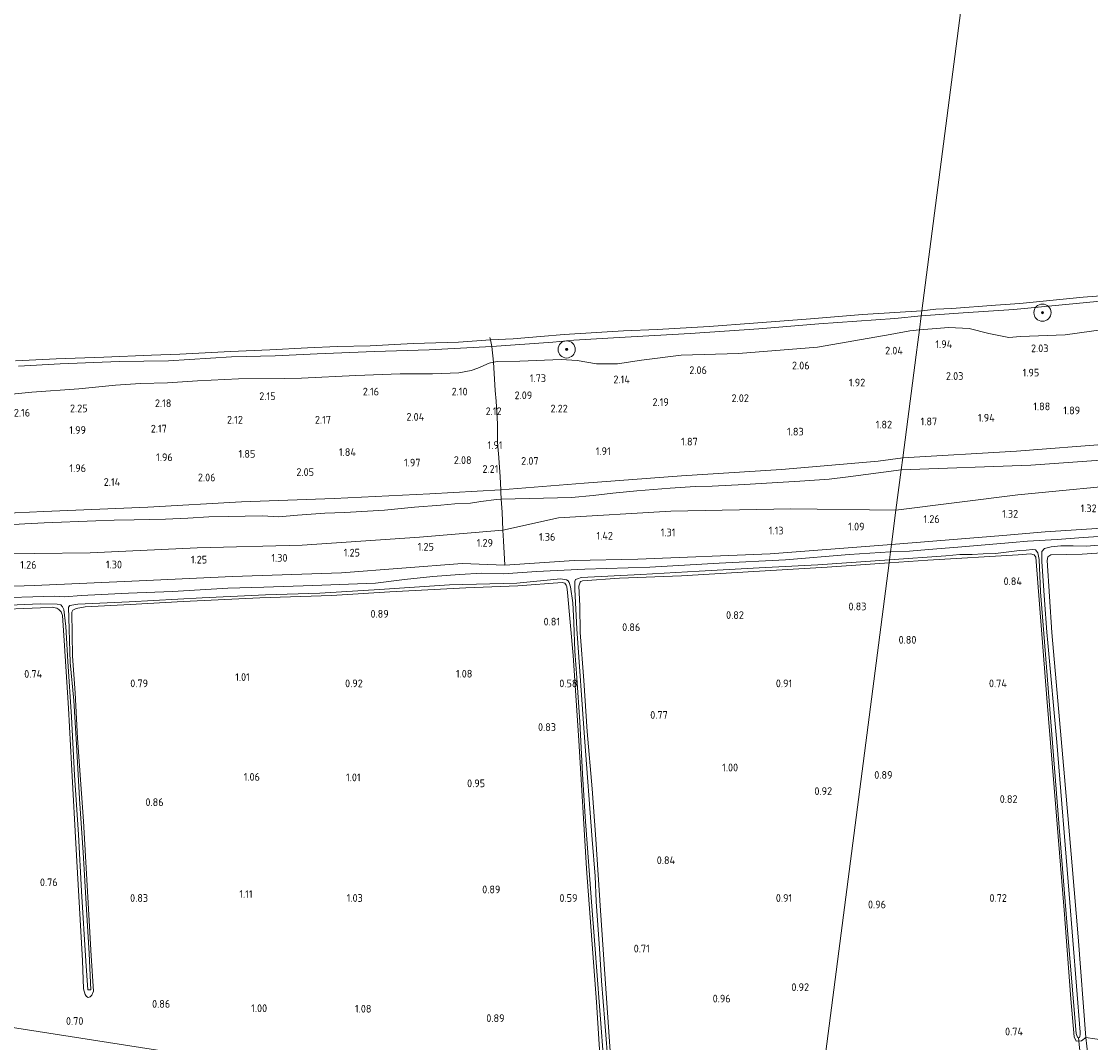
# Model space of a CAD drawing. Extents: x 126429 to 133038, y 413091 to 414846.
# Tile 220 of 256: x 131123 to 131372, y 413367 to 413605. Entities that reach past the tile are written whole.
import ezdxf
from ezdxf.enums import TextEntityAlignment as Align

# ---------------------------------------------------------------- set-up
doc = ezdxf.new("R2010")
doc.units = 0
for name, color, linetype, lineweight in [('B-ME-GR-BOOM-S', 90, 'Continuous', 25), ('B-ME-GR-BOUWLAND_AKKERBOUW-GV', 80, 'Continuous', 13), ('B-ME-GR-GRAS-GV', 60, 'Continuous', 13), ('B-ME-GW-OPHOGING_KRUIN-G', 90, 'Continuous', 18), ('B-ME-GW-TALUD_KRUIN-G', 90, 'Continuous', 18), ('B-ME-GW-TALUD_TEEN-G', 90, 'Continuous', 18), ('B-ME-IE-TERREINAFSCHEIDING_DOORGANG-G', 210, 'Continuous', 18), ('B-ME-IE-TERREINAFSCHEIDING_KUNSTMATIG_HEKWERK-G', 20, 'IE-TERREINAFSCHEIDING-KUNSTMATIG', 18), ('B-ME-KW-KUNSTWERK_DUIKER-G', 170, 'Continuous', 18), ('B-ME-OB-BEKLEDING_STEEN-GV', 30, 'Continuous', 18), ('B-ME-OB-OEVERVOORZIENING-G', 7, 'Continuous', 18), ('B-ME-OG-HOOGTEPUNT-S', 7, 'Continuous', 25), ('B-ME-OG-WATER_RIVIER-GV', 130, 'Continuous', 18), ('B-ME-OG-WATER_SLOOT-G', 120, 'Continuous', 18), ('B-ME-OG-WATER_SLOOT-GV', 120, 'Continuous', 18)]:
    doc.layers.add(name, color=color, linetype=linetype, lineweight=lineweight)
doc.styles.add('NLCS-ISO-ANNOTATIVE-T18', font='NLCS-ISO.ttf', dxfattribs={"height": 1.8})
doc.linetypes.add('IE-TERREINAFSCHEIDING-KUNSTMATIG', pattern='A,4,[82,NLCS.SHX,S=0.75,R=90,X=0,Y=0],4,-2', length=10)

# ---------------------------------------------------------------- blocks, each defined once
blk = doc.blocks.new('SAL-HOOGTELABEL-SO')
at = {"color": 0, "linetype": 'ByBlock', "lineweight": -2, "style": 'NLCS-ISO-ANNOTATIVE-T18'}
blk.add_attdef('HOOGTE', text='', height=1.8, dxfattribs=at).set_placement((2.79, 0), align=Align.RIGHT)
blk = doc.blocks.new('SGR-BOOM_01-SO')
at = {"linetype": 'ByBlock', "lineweight": 18}
h = blk.add_hatch(color=0, dxfattribs=at)
h.dxf.hatch_style = 1
edge = h.paths.add_edge_path()
edge.add_arc((0, 0), 0.25, 0, 360)
at = {"color": 0, "linetype": 'ByBlock', "lineweight": 18}
for radius in [2, 0.25]:
    blk.add_circle((0, 0), radius, dxfattribs=at)

msp = doc.modelspace()

# ---------------------------------------------------------------- linework, layer by layer
at = {"layer": 'B-ME-GR-BOUWLAND_AKKERBOUW-GV'}
msp.add_polyline3d([(131375.377, 413367.776, 0.719), (131371.138, 413368.395, 0.544), (131369.378, 413391.821, 0.794), (131368.002, 413408.42, 0.824), (131366.181, 413429.119, 0.87), (131364.692, 413446.814, 0.872), (131363.274, 413462.784, 0.919), (131362.178, 413479.55, 1.011), (131362.347, 413480.387, 0.974), (131363.062, 413480.842, 1.024), (131370.36, 413481.031, 1.044), (131382.786, 413481.872, 1.169)], dxfattribs=at)
at = {"layer": 'B-ME-GR-GRAS-GV'}
for points in [[(131375.818, 413533.41, 1.877), (131366.394, 413532.113, 1.94), (131355.953, 413531.716, 1.79), (131353.21, 413531.435, 1.79), (131348.614, 413532.391, 1.752), (131344.044, 413533.53, 1.627), (131339.272, 413533.783, 1.702), (131332.406, 413533.248, 1.711), (131332.83, 413536.523, 1.243), (131342.605, 413537.197, 1.243), (131354.446, 413537.973, 1.018), (131375.378, 413539.974, 1.08)], [(131388.786, 413503.93, 2.101), (131358.395, 413501.716, 2.126), (131328.177, 413500.627, 2.076), (131328.536, 413503.398, 2.093), (131331.648, 413527.401, 1.943), (131332.033, 413530.369, 1.833), (131332.406, 413533.248, 1.711), (131339.272, 413533.783, 1.702), (131344.044, 413533.53, 1.627), (131348.614, 413532.391, 1.752), (131353.21, 413531.435, 1.79), (131355.953, 413531.716, 1.79), (131366.394, 413532.113, 1.94), (131375.818, 413533.41, 1.877)], [(131122.596, 413524.812, 1.25), (131132.344, 413525.303, 1.313), (131146.096, 413525.855, 1.25), (131157.559, 413526.058, 1.338), (131172.208, 413526.977, 1.313), (131182.382, 413527.163, 1.275), (131192.141, 413527.632, 1.375), (131205.504, 413528.169, 1.25), (131218.272, 413528.594, 1.313), (131232.815, 413529.379, 1.163), (131233.202, 413525.697, 1.625), (131232.229, 413525.49, 1.625), (131229.582, 413524.352, 1.713), (131228.052, 413523.768, 1.85), (131225.155, 413523.216, 1.9), (131219.038, 413522.975, 2.125), (131211.513, 413522.97, 2.088), (131201.153, 413522.643, 2.063), (131188.541, 413522.009, 2.038), (131184.513, 413521.882, 2), (131173.828, 413521.821, 2.063), (131164.297, 413521.347, 1.988), (131157.355, 413520.885, 1.988), (131151.036, 413520.774, 1.938), (131145.246, 413520.377, 1.95), (131136.653, 413519.529, 2.063), (131125.691, 413518.745, 1.938), (131110.018, 413517.162, 2.063)], [(131110.018, 413517.162, 2.063), (131125.691, 413518.745, 1.938), (131136.653, 413519.529, 2.063), (131145.246, 413520.377, 1.95), (131151.036, 413520.774, 1.938), (131157.355, 413520.885, 1.988), (131164.297, 413521.347, 1.988), (131173.828, 413521.821, 2.063), (131184.513, 413521.882, 2), (131188.541, 413522.009, 2.038), (131201.153, 413522.643, 2.063), (131211.513, 413522.97, 2.088), (131219.038, 413522.975, 2.125), (131225.155, 413523.216, 1.9), (131228.052, 413523.768, 1.85), (131229.582, 413524.352, 1.713), (131232.229, 413525.49, 1.625), (131233.202, 413525.697, 1.625), (131233.662, 413519.14, 1.886), (131233.818, 413516.671, 1.875), (131234.152, 413511.368, 1.852), (131234.172, 413511.055, 1.851), (131234.19, 413507.159, 1.784), (131234.34, 413505.156, 2.032), (131234.394, 413504.432, 2.102), (131234.636, 413501.234, 1.949), (131234.806, 413498.974, 2.115), (131234.914, 413495.988, 2.108), (131234.934, 413495.443, 2.107), (131235.053, 413493.782, 2.039), (131233.907, 413493.701, 2.04), (131230.311, 413493.288, 2.062), (131227.86, 413492.86, 2.01), (131224.257, 413492.723, 1.939), (131220.992, 413492.44, 1.877), (131214.845, 413491.958, 1.952), (131207.852, 413491.237, 1.943), (131198.6, 413490.733, 1.974), (131193.943, 413490.555, 2.005), (131187.567, 413490.047, 2.032), (131183.208, 413489.728, 2.076), (131179.345, 413489.91, 2.049), (131171.48, 413489.75, 2.115), (131166.977, 413489.71, 2.12), (131162.048, 413489.374, 2.12), (131156.877, 413489.181, 2.115), (131149.563, 413488.974, 2.199), (131144.919, 413488.915, 2.204), (131140.63, 413488.725, 2.195), (131128.602, 413488.316, 2.16), (131124.104, 413488.098, 2.173), (131118.831, 413487.744, 2.168)], [(131374.955, 413487.086, 1.238), (131361.733, 413486.185, 1.314), (131351.852, 413485.331, 1.107), (131325.902, 413483.275, 1.074), (131326.957, 413491.212, 1.175), (131355.338, 413494.816, 1.363), (131384.27, 413497.609, 1.513)], [(131118.831, 413487.744, 2.168), (131124.104, 413488.098, 2.173), (131128.602, 413488.316, 2.16), (131140.63, 413488.725, 2.195), (131144.919, 413488.915, 2.204), (131149.563, 413488.974, 2.199), (131156.877, 413489.181, 2.115), (131162.048, 413489.374, 2.12), (131166.977, 413489.71, 2.12), (131171.48, 413489.75, 2.115), (131179.345, 413489.91, 2.049), (131183.208, 413489.728, 2.076), (131187.567, 413490.047, 2.032), (131193.943, 413490.555, 2.005), (131198.6, 413490.733, 1.974), (131207.852, 413491.237, 1.943), (131214.845, 413491.958, 1.952), (131220.992, 413492.44, 1.877), (131224.257, 413492.723, 1.939), (131227.86, 413492.86, 2.01), (131230.311, 413493.288, 2.062), (131233.907, 413493.701, 2.04), (131235.053, 413493.782, 2.039), (131235.271, 413490.749, 1.917), (131235.447, 413486.572, 1.552), (131216.036, 413484.918, 1.552), (131188.659, 413483.084, 1.552), (131164.225, 413482.483, 1.552), (131139.302, 413481.309, 1.552), (131113.265, 413480.989, 1.552)], [(131385.493, 413485.885, -0.237), (131369.519, 413484.828, -0.237), (131364.525, 413484.374, -0.237), (131357.612, 413483.992, -0.237), (131354.132, 413483.684, -0.237), (131341.393, 413482.649, -0.237), (131334.566, 413482.084, -0.237), (131330.149, 413481.713, -0.237), (131325.686, 413481.501, -0.237), (131325.902, 413483.275, 1.074), (131351.852, 413485.331, 1.107), (131361.733, 413486.185, 1.314), (131374.955, 413487.086, 1.238)], [(131104.364, 413472.987, 1.303), (131126.381, 413473.679, 1.328), (131150.699, 413474.819, 1.365), (131172.458, 413475.755, 1.34), (131197.843, 413476.612, 1.34), (131225.923, 413478.81, 1.203), (131235.885, 413478.417, 1.14), (131252.024, 413479.503, 1.078), (131266.841, 413479.825, 1.157), (131297.697, 413481.1, 1.127), (131325.902, 413483.275, 1.074), (131325.686, 413481.501, -0.237), (131316.077, 413480.947, -0.237), (131301.25, 413479.689, -0.237), (131285.795, 413478.925, -0.237), (131269.617, 413477.959, -0.237), (131254.494, 413477.471, -0.237), (131243.253, 413476.996, -0.237), (131235.556, 413476.448, -0.237), (131230.553, 413476.536, -0.237), (131225.325, 413476.263, -0.237), (131219.1, 413475.774, -0.237), (131212.528, 413475.064, -0.237), (131205.749, 413474.256, -0.237), (131191.177, 413473.711, -0.237), (131179.732, 413473.291, -0.237), (131171.37, 413473.088, -0.237), (131158.504, 413472.334, -0.237), (131148.237, 413471.931, -0.154), (131137.227, 413471.395, -0.154), (131133.372, 413471.07, -0.154), (131131.047, 413471.208, -0.154), (131115.564, 413470.767, -0.154)], [(131382.786, 413481.872, 1.169), (131370.36, 413481.031, 1.044), (131363.062, 413480.842, 1.024), (131362.347, 413480.387, 0.974), (131362.178, 413479.55, 1.011), (131363.274, 413462.784, 0.919), (131364.692, 413446.814, 0.872), (131366.181, 413429.119, 0.87), (131368.002, 413408.42, 0.824), (131369.378, 413391.821, 0.794), (131371.138, 413368.395, 0.544), (131370.163, 413367.652, 0.469), (131368.949, 413367.546, 0.482), (131368.429, 413368.573, 0.553), (131367.664, 413377.388, 0.54), (131366.165, 413398.065, 0.541), (131364.216, 413421.911, 0.569), (131362.121, 413447.431, 0.526), (131359.539, 413480.305, 0.664), (131359.164, 413480.861, 0.614), (131358.29, 413481.04, 0.589), (131355.389, 413480.853, 0.627), (131334.368, 413479.63, 0.567), (131325.359, 413478.994, 0.735), (131325.458, 413479.653, -0.237), (131338.562, 413480.625, -0.237), (131341.872, 413480.879, -0.237), (131344.674, 413480.91, -0.237), (131347.276, 413481.039, -0.237), (131350.091, 413481.161, -0.237), (131352.082, 413481.36, -0.237), (131353.782, 413481.607, -0.237), (131355.78, 413481.826, -0.237), (131357.283, 413481.955, -0.237), (131358.753, 413482.071, -0.237), (131359.491, 413481.995, -0.237), (131360.001, 413481.271, -0.158), (131360.288, 413479.771, -0.158), (131360.634, 413472.238, -0.158), (131361.4, 413462.507, -0.158), (131363.258, 413438.976, -0.158), (131365.116, 413415.445, -0.158), (131367.022, 413392.398, -0.158), (131368.928, 413369.352, -0.158), (131369.167, 413368.608, -0.158), (131369.273, 413368.462, -0.158), (131369.461, 413368.359, -0.158), (131369.725, 413368.419, -0.158), (131369.792, 413368.652, -0.158), (131369.844, 413369.123, -0.158), (131369.889, 413369.636, -0.158), (131367.271, 413401.761, -0.158), (131364.413, 413437.206, -0.158), (131362.355, 413460.353, -0.158), (131362.112, 413462.82, -0.158), (131361.535, 413470.244, -0.158), (131360.959, 413479.276, -0.158), (131360.966, 413481.647, -0.158), (131361.562, 413482.342, -0.237), (131363.075, 413482.738, -0.237), (131365.324, 413482.919, -0.237), (131368.257, 413482.901, -0.237), (131371.347, 413482.884, -0.237), (131383.315, 413483.842, -0.237)], [(131260, 413361.102, -0.237), (131259.157, 413372.009, -0.237), (131258.4, 413381.603, -0.237), (131257.939, 413389.139, -0.237), (131257.132, 413400.091, -0.237), (131256.932, 413406.001, -0.237), (131256.243, 413414.556, -0.237), (131254.418, 413438.278, -0.237), (131252.639, 413463.572, -0.237), (131252.158, 413472.73, -0.237), (131252.166, 413474.625, -0.237), (131252.37, 413475.088, -0.237), (131252.785, 413475.284, -0.237), (131253.635, 413475.573, -0.237), (131267.548, 413476.258, -0.237), (131281.157, 413477.052, -0.237), (131295.13, 413477.849, -0.237), (131308.736, 413478.529, -0.237), (131325.458, 413479.653, -0.237), (131325.359, 413478.994, 0.735), (131310.943, 413477.947, 0.71), (131293.829, 413476.934, 0.748), (131277.036, 413475.959, 0.735), (131262.565, 413475.378, 0.635), (131253.933, 413474.793, 0.535), (131253.541, 413474.608, 0.548), (131253.391, 413474.509, 0.573), (131253.129, 413473.511, 0.598), (131253.303, 413468.989, 0.61), (131253.416, 413462.727, 0.585), (131254.31, 413451.591, 0.585), (131255.085, 413439.693, 0.573), (131256.203, 413426.294, 0.56), (131257.062, 413414.577, 0.56), (131258.155, 413398.009, 0.56), (131259.255, 413382.07, 0.523), (131260.424, 413365.21, 0.548)], [(131307.589, 413341.799, 0.57), (131325.359, 413478.994, 0.735), (131334.368, 413479.63, 0.567), (131355.389, 413480.853, 0.627), (131358.29, 413481.04, 0.589), (131359.164, 413480.861, 0.614), (131359.539, 413480.305, 0.664), (131362.121, 413447.431, 0.526), (131364.216, 413421.911, 0.569), (131366.165, 413398.065, 0.541), (131367.664, 413377.388, 0.54), (131368.429, 413368.573, 0.553), (131368.949, 413367.546, 0.482), (131370.163, 413367.652, 0.469), (131371.138, 413368.395, 0.544), (131372.134, 413360.301, 0.616)], [(131260.424, 413365.21, 0.548), (131259.255, 413382.07, 0.523), (131258.155, 413398.009, 0.56), (131257.062, 413414.577, 0.56), (131256.203, 413426.294, 0.56), (131255.085, 413439.693, 0.573), (131254.31, 413451.591, 0.585), (131253.416, 413462.727, 0.585), (131253.303, 413468.989, 0.61), (131253.129, 413473.511, 0.598), (131253.391, 413474.509, 0.573), (131253.541, 413474.608, 0.548), (131253.933, 413474.793, 0.535), (131262.565, 413475.378, 0.635), (131277.036, 413475.959, 0.735), (131293.829, 413476.934, 0.748), (131310.943, 413477.947, 0.71), (131325.359, 413478.994, 0.735), (131307.589, 413341.799, 0.57)], [(131111.402, 413468.749, -0.154), (131127.627, 413469.425, -0.154), (131131.624, 413469.383, -0.154), (131132.46, 413469.163, -0.154), (131132.897, 413468.722, -0.154), (131133.169, 413468.091, -0.154), (131133.628, 413464.127, -0.154), (131134.088, 413456.006, -0.154), (131134.963, 413443.089, -0.154), (131135.689, 413429.537, -0.154), (131136.569, 413415.719, -0.154), (131137.278, 413402.497, -0.154), (131138.261, 413386.213, -0.154), (131138.768, 413379.472, -0.154), (131139.499, 413379.538, -0.154), (131139.077, 413388.009, -0.154), (131138.437, 413398.241, -0.154), (131137.65, 413411.52, -0.154), (131136.802, 413424.03, -0.154), (131136.136, 413436.631, -0.154), (131135.486, 413446.928, -0.154), (131134.683, 413455.783, -0.154), (131134.253, 413468.657, -0.154), (131134.541, 413469.046, -0.154), (131136.44, 413469.329, -0.154), (131148.417, 413469.908, -0.154), (131165.39, 413470.805, -0.237), (131180.113, 413471.506, -0.237), (131192.766, 413471.876, -0.237), (131206.662, 413472.778, -0.237), (131222.99, 413473.843, -0.237), (131238.644, 413474.256, -0.237), (131248.836, 413475.239, -0.237), (131250.199, 413474.981, -0.237), (131250.593, 413474.745, -0.237), (131250.858, 413474.362, -0.237), (131251.166, 413473.352, -0.237), (131251.711, 413469.635, -0.237), (131251.906, 413465.047, -0.237), (131252.186, 413458.396, -0.237), (131252.669, 413452.184, -0.237), (131253.378, 413441.918, -0.237), (131253.955, 413429.842, -0.237), (131254.59, 413419.839, -0.237), (131256.056, 413399.979, -0.237), (131256.836, 413389.96, -0.237), (131257.889, 413375.684, -0.237), (131259.093, 413360.455, -0.237)], [(131116.104, 413467.992, 0.623), (131127.771, 413468.526, 0.71), (131130.465, 413468.657, 0.735), (131131.56, 413468.422, 0.71), (131132.008, 413468.129, 0.698), (131132.545, 413467.537, 0.685), (131132.881, 413466.717, 0.698), (131133.239, 413460.868, 0.685), (131134.232, 413445.154, 0.573), (131134.966, 413432.082, 0.51), (131136.116, 413410.833, 0.573), (131137.538, 413386.339, 0.548), (131137.735, 413379.78, 0.51), (131138.142, 413378.455, 0.398), (131138.416, 413377.94, 0.385), (131138.842, 413377.71, 0.348), (131139.278, 413377.862, 0.348), (131139.73, 413378.275, 0.385), (131140.112, 413379.19, 0.548), (131139.577, 413387.394, 0.56), (131138.604, 413403.82, 0.56), (131137.731, 413418.764, 0.635), (131136.389, 413438.154, 0.61), (131135.833, 413448.658, 0.723), (131135.173, 413457.214, 0.685), (131135.045, 413467.507, 0.66), (131135.271, 413467.982, 0.635), (131136.064, 413468.36, 0.623), (131138.12, 413468.721, 0.585), (131148.657, 413469.243, 0.485), (131160.987, 413469.997, 0.51), (131178.827, 413470.846, 0.41), (131195.52, 413471.378, 0.485), (131209.083, 413472.207, 0.56), (131226.822, 413473.15, 0.573), (131238.885, 413473.636, 0.623), (131249.198, 413474.423, 0.548), (131249.866, 413474.203, 0.548), (131250.165, 413473.809, 0.548), (131250.35, 413473.417, 0.523), (131250.491, 413472.046, 0.498), (131251.775, 413457.4, 0.548), (131253.071, 413437.601, 0.498), (131254.886, 413407.757, 0.523), (131257.244, 413376.646, 0.473), (131258.842, 413350.9, 0.598)], [(131258.842, 413350.9, 0.598), (131257.244, 413376.646, 0.473), (131254.886, 413407.757, 0.523), (131253.071, 413437.601, 0.498), (131251.775, 413457.4, 0.548), (131250.491, 413472.046, 0.498), (131250.35, 413473.417, 0.523), (131250.165, 413473.809, 0.548), (131249.866, 413474.203, 0.548), (131249.198, 413474.423, 0.548), (131238.885, 413473.636, 0.623), (131226.822, 413473.15, 0.573), (131209.083, 413472.207, 0.56), (131195.52, 413471.378, 0.485), (131178.827, 413470.846, 0.41), (131160.987, 413469.997, 0.51), (131148.657, 413469.243, 0.485), (131138.12, 413468.721, 0.585), (131136.064, 413468.36, 0.623), (131135.271, 413467.982, 0.635), (131135.045, 413467.507, 0.66), (131135.173, 413457.214, 0.685), (131135.833, 413448.658, 0.723), (131136.389, 413438.154, 0.61), (131137.731, 413418.764, 0.635), (131138.604, 413403.82, 0.56), (131139.577, 413387.394, 0.56), (131140.112, 413379.19, 0.548), (131139.73, 413378.275, 0.385), (131139.278, 413377.862, 0.348), (131138.842, 413377.71, 0.348), (131138.416, 413377.94, 0.385), (131138.142, 413378.455, 0.398), (131137.735, 413379.78, 0.51), (131137.538, 413386.339, 0.548), (131136.116, 413410.833, 0.573), (131134.966, 413432.082, 0.51), (131134.232, 413445.154, 0.573), (131133.239, 413460.868, 0.685), (131132.881, 413466.717, 0.698), (131132.545, 413467.537, 0.685), (131132.008, 413468.129, 0.698), (131131.56, 413468.422, 0.71), (131130.465, 413468.657, 0.735), (131127.771, 413468.526, 0.71), (131116.104, 413467.992, 0.623)], [(131045.695, 413382.518, 0.548), (131258.811, 413349.205, 0.619)], [(131258.811, 413349.205, 0.619), (131045.695, 413382.518, 0.548)], [(131372.542, 413359.467, 0.533), (131372.134, 413360.301, 0.616), (131371.138, 413368.395, 0.544), (131375.377, 413367.776, 0.719)]]:
    msp.add_polyline3d(points, dxfattribs=at)
for points in [[(131276.959, 413527.342, 2.075), (131267.733, 413526.223, 1.888), (131262.15, 413525.331, 1.875), (131257.247, 413525.326, 1.763), (131252.691, 413526.076, 1.675), (131248.98, 413526.377, 1.613), (131239.336, 413525.963, 1.713), (131234.177, 413525.904, 1.625), (131233.202, 413525.697, 1.625), (131232.815, 413529.379, 1.163), (131247.077, 413530.341, 1.325), (131251.911, 413530.85, 1.325), (131261.171, 413531.421, 1.288), (131279.048, 413532.429, 1.325), (131295.045, 413533.478, 1.238), (131309.015, 413534.641, 1.313), (131326.726, 413535.88, 1.35), (131332.83, 413536.523, 1.243), (131332.406, 413533.248, 1.711), (131330.175, 413532.987, 1.713), (131325.627, 413532.162, 1.8), (131308.708, 413529.184, 2.025), (131290.285, 413527.72, 1.963)], [(131331.648, 413527.401, 1.943), (131328.536, 413503.398, 2.093), (131328.177, 413500.627, 2.076), (131315.84, 413499.027, 2.124), (131311.416, 413498.489, 2.12), (131304.562, 413497.996, 2.142), (131291.701, 413497.196, 2.204), (131284.176, 413496.866, 2.164), (131280.167, 413496.72, 2.142), (131274.381, 413496.35, 2.111), (131266.626, 413495.764, 2.151), (131261.011, 413495.188, 2.173), (131256.472, 413494.623, 2.133), (131251.413, 413494.204, 2.107), (131235.053, 413493.782, 2.039), (131234.934, 413495.443, 2.107), (131234.914, 413495.988, 2.108), (131234.806, 413498.974, 2.115), (131234.636, 413501.234, 1.949), (131234.394, 413504.432, 2.102), (131234.34, 413505.156, 2.032), (131234.19, 413507.159, 1.784), (131234.172, 413511.055, 1.851), (131234.152, 413511.368, 1.852), (131233.818, 413516.671, 1.875), (131233.662, 413519.14, 1.886), (131233.202, 413525.697, 1.625), (131234.177, 413525.904, 1.625), (131239.336, 413525.963, 1.713), (131248.98, 413526.377, 1.613), (131252.691, 413526.076, 1.675), (131257.247, 413525.326, 1.763), (131262.15, 413525.331, 1.875), (131267.733, 413526.223, 1.888), (131276.959, 413527.342, 2.075), (131290.285, 413527.72, 1.963), (131308.708, 413529.184, 2.025), (131325.627, 413532.162, 1.8), (131330.175, 413532.987, 1.713), (131332.406, 413533.248, 1.711), (131332.033, 413530.369, 1.833)], [(131355.338, 413494.816, 1.363), (131326.957, 413491.212, 1.175), (131328.177, 413500.627, 2.076), (131358.395, 413501.716, 2.126), (131388.786, 413503.93, 2.101), (131416.784, 413505.718, 2.151), (131442.19, 413507.859, 2.189), (131468.828, 413510.498, 2.139), (131488.861, 413512.496, 2.251), (131528.562, 413517.08, 1.751), (131545.172, 413519.245, 1.714), (131565.797, 413521.076, 1.726), (131563.271, 413518.32, 1.475), (131557.541, 413515.958, 1.4), (131542.671, 413513.684, 1.163), (131531.406, 413512.011, 1.063), (131496.346, 413507.45, 1.55), (131471.123, 413505.338, 1.55), (131445.561, 413502.87, 1.638), (131414.945, 413500.296, 1.55), (131384.27, 413497.609, 1.513)], [(131328.177, 413500.627, 2.076), (131326.957, 413491.212, 1.175), (131302.463, 413491.537, 1.197), (131274.519, 413491.038, 1.268), (131248.361, 413489.459, 1.466), (131235.447, 413486.572, 1.552), (131235.271, 413490.749, 1.917), (131235.053, 413493.782, 2.039), (131251.413, 413494.204, 2.107), (131256.472, 413494.623, 2.133), (131261.011, 413495.188, 2.173), (131266.626, 413495.764, 2.151), (131274.381, 413496.35, 2.111), (131280.167, 413496.72, 2.142), (131284.176, 413496.866, 2.164), (131291.701, 413497.196, 2.204), (131304.562, 413497.996, 2.142), (131311.416, 413498.489, 2.12), (131315.84, 413499.027, 2.124)], [(131252.024, 413479.503, 1.078), (131235.885, 413478.417, 1.14), (131235.551, 413484.124, 1.338), (131235.447, 413486.572, 1.552), (131248.361, 413489.459, 1.466), (131274.519, 413491.038, 1.268), (131302.463, 413491.537, 1.197), (131326.957, 413491.212, 1.175), (131325.902, 413483.275, 1.074), (131297.697, 413481.1, 1.127), (131266.841, 413479.825, 1.157)], [(131235.551, 413484.124, 1.338), (131235.885, 413478.417, 1.14), (131225.923, 413478.81, 1.203), (131197.843, 413476.612, 1.34), (131172.458, 413475.755, 1.34), (131150.699, 413474.819, 1.365), (131126.381, 413473.679, 1.328), (131104.364, 413472.987, 1.303), (131080.037, 413471.985, 1.278), (131056.019, 413471.419, 1.241), (131055.96, 413477.455, 1.266), (131055.944, 413479.159, 1.364), (131055.915, 413482.411, 1.552), (131069.574, 413481.435, 1.552), (131089.549, 413480.957, 1.552), (131113.265, 413480.989, 1.552), (131139.302, 413481.309, 1.552), (131164.225, 413482.483, 1.552), (131188.659, 413483.084, 1.552), (131216.036, 413484.918, 1.552), (131235.447, 413486.572, 1.552)]]:
    msp.add_polyline3d(points, close=True, dxfattribs=at)
at = {"layer": 'B-ME-GW-OPHOGING_KRUIN-G'}
for points in [[(131328.536, 413503.398, 2.093), (131354.998, 413504.989, 2.153), (131377.006, 413506.728, 2.242), (131397.856, 413508.865, 2.197), (131416.298, 413510.33, 2.205), (131434.519, 413512.219, 2.112), (131454.842, 413514.681, 2.108), (131474.636, 413516.451, 2.047), (131493.908, 413518.08, 2.108), (131512.874, 413520.216, 2.181), (131532.009, 413522.839, 2.08), (131549.587, 413525, 1.934), (131567.567, 413527.356, 1.906), (131579.857, 413529.121, 2.137), (131591.53, 413530.752, 2.327), (131601.678, 413530.677, 2.424), (131620.015, 413529.861, 2.349)], [(130958.161, 413487.34, 2.273), (130975.001, 413487.291, 2.283), (130990.433, 413487.358, 2.252), (131010.215, 413487.772, 2.261), (131030.543, 413488.535, 2.296), (131046.443, 413489.471, 2.266), (131060.612, 413489.527, 2.226), (131084.507, 413489.884, 2.261), (131108.419, 413489.968, 2.239), (131128.499, 413490.92, 2.191), (131152.741, 413491.961, 2.221), (131174.549, 413493.168, 2.124), (131196.148, 413493.964, 2.058), (131218.392, 413495.021, 1.917), (131234.914, 413495.988, 2.108), (131254.351, 413497.526, 2.173), (131277.006, 413499.211, 2.129), (131300.323, 413500.699, 2.062), (131322.803, 413502.671, 2.089), (131328.536, 413503.398, 2.093)]]:
    msp.add_polyline3d(points, dxfattribs=at)
at = {"layer": 'B-ME-GW-TALUD_KRUIN-G'}
for points in [[(131332.406, 413533.248, 1.711), (131330.175, 413532.987, 1.713), (131325.627, 413532.162, 1.8), (131308.708, 413529.184, 2.025), (131290.285, 413527.72, 1.963), (131276.959, 413527.342, 2.075), (131267.733, 413526.223, 1.888), (131262.15, 413525.331, 1.875), (131257.247, 413525.326, 1.763), (131252.691, 413526.076, 1.675), (131248.98, 413526.377, 1.613), (131239.336, 413525.963, 1.713), (131234.177, 413525.904, 1.625), (131233.202, 413525.697, 1.625), (131232.229, 413525.49, 1.625), (131229.582, 413524.352, 1.713), (131228.052, 413523.768, 1.85), (131225.155, 413523.216, 1.9), (131219.038, 413522.975, 2.125), (131211.513, 413522.97, 2.088), (131201.153, 413522.643, 2.063), (131188.541, 413522.009, 2.038), (131184.513, 413521.882, 2), (131173.828, 413521.821, 2.063), (131164.297, 413521.347, 1.988), (131157.355, 413520.885, 1.988), (131151.036, 413520.774, 1.938), (131145.246, 413520.377, 1.95), (131136.653, 413519.529, 2.063), (131125.691, 413518.745, 1.938), (131110.018, 413517.162, 2.063)], [(131332.406, 413533.248, 1.711), (131339.272, 413533.783, 1.702), (131344.044, 413533.53, 1.627), (131348.614, 413532.391, 1.752), (131353.21, 413531.435, 1.79), (131355.953, 413531.716, 1.79), (131366.394, 413532.113, 1.94), (131375.818, 413533.41, 1.877)], [(131565.797, 413521.076, 1.726), (131545.172, 413519.245, 1.714), (131528.562, 413517.08, 1.751), (131488.861, 413512.496, 2.251), (131468.828, 413510.498, 2.139), (131442.19, 413507.859, 2.189), (131416.784, 413505.718, 2.151), (131388.786, 413503.93, 2.101), (131358.395, 413501.716, 2.126), (131328.177, 413500.627, 2.076)], [(131118.831, 413487.744, 2.168), (131124.104, 413488.098, 2.173), (131128.602, 413488.316, 2.16), (131140.63, 413488.725, 2.195), (131144.919, 413488.915, 2.204), (131149.563, 413488.974, 2.199), (131156.877, 413489.181, 2.115), (131162.048, 413489.374, 2.12), (131166.977, 413489.71, 2.12), (131171.48, 413489.75, 2.115), (131179.345, 413489.91, 2.049), (131183.208, 413489.728, 2.076), (131187.567, 413490.047, 2.032), (131193.943, 413490.555, 2.005), (131198.6, 413490.733, 1.974), (131207.852, 413491.237, 1.943), (131214.845, 413491.958, 1.952), (131220.992, 413492.44, 1.877), (131224.257, 413492.723, 1.939), (131227.86, 413492.86, 2.01), (131230.311, 413493.288, 2.062), (131233.907, 413493.701, 2.04), (131235.053, 413493.782, 2.039), (131251.413, 413494.204, 2.107), (131256.472, 413494.623, 2.133), (131261.011, 413495.188, 2.173), (131266.626, 413495.764, 2.151), (131274.381, 413496.35, 2.111), (131280.167, 413496.72, 2.142), (131284.176, 413496.866, 2.164), (131291.701, 413497.196, 2.204), (131304.562, 413497.996, 2.142), (131311.416, 413498.489, 2.12), (131315.84, 413499.027, 2.124), (131328.177, 413500.627, 2.076)]]:
    msp.add_polyline3d(points, dxfattribs=at)
at = {"layer": 'B-ME-GW-TALUD_TEEN-G'}
for points in [[(131565.797, 413521.076, 1.726), (131563.271, 413518.32, 1.475), (131557.541, 413515.958, 1.4), (131542.671, 413513.684, 1.163), (131531.406, 413512.011, 1.063), (131496.346, 413507.45, 1.55), (131471.123, 413505.338, 1.55), (131445.561, 413502.87, 1.638), (131414.945, 413500.296, 1.55), (131384.27, 413497.609, 1.513), (131355.338, 413494.816, 1.363), (131326.957, 413491.212, 1.175)], [(131326.957, 413491.212, 1.175), (131302.463, 413491.537, 1.197), (131274.519, 413491.038, 1.268), (131248.361, 413489.459, 1.466), (131235.447, 413486.572, 1.552)], [(131235.447, 413486.572, 1.552), (131216.036, 413484.918, 1.552), (131188.659, 413483.084, 1.552), (131164.225, 413482.483, 1.552), (131139.302, 413481.309, 1.552), (131113.265, 413480.989, 1.552), (131089.549, 413480.957, 1.552), (131069.574, 413481.435, 1.552), (131055.915, 413482.411, 1.552), (131052.703, 413482.167, 1.376), (131045.616, 413480.795, 1.376), (131026.184, 413479.838, 1.376), (131003.643, 413479.178, 1.376), (130978.855, 413478.55, 1.376), (130957.281, 413477.758, 1.376)]]:
    msp.add_polyline3d(points, dxfattribs=at)
at = {"layer": 'B-ME-IE-TERREINAFSCHEIDING_DOORGANG-G'}
for points in [[(131234.172, 413511.055, 1.851), (131234.19, 413507.159, 1.784)], [(131234.806, 413498.974, 2.115), (131234.914, 413495.988, 2.108), (131234.934, 413495.443, 2.107)]]:
    msp.add_polyline3d(points, dxfattribs=at)
at = {"layer": 'B-ME-IE-TERREINAFSCHEIDING_KUNSTMATIG_HEKWERK-G'}
for points in [[(131232.407, 413531.485, 0.9), (131232.562, 413530.93, 0.9), (131232.815, 413529.379, 1.163), (131233.202, 413525.697, 1.625), (131233.662, 413519.14, 1.886), (131233.818, 413516.671, 1.875), (131234.152, 413511.368, 1.852), (131234.172, 413511.055, 1.851)], [(131234.19, 413507.159, 1.784), (131234.34, 413505.156, 2.032), (131234.394, 413504.432, 2.102), (131234.636, 413501.234, 1.949), (131234.806, 413498.974, 2.115)], [(131234.934, 413495.443, 2.107), (131235.053, 413493.782, 2.039), (131235.271, 413490.749, 1.917), (131235.447, 413486.572, 1.552), (131235.551, 413484.124, 1.338), (131235.885, 413478.417, 1.14)]]:
    msp.add_polyline3d(points, dxfattribs=at)
at = {"layer": 'B-ME-KW-KUNSTWERK_DUIKER-G'}
msp.add_polyline3d([(131369.461, 413368.359, -0.158), (131370.748, 413356.313, -0.258)], dxfattribs=at)
at = {"layer": 'B-ME-OB-BEKLEDING_STEEN-GV'}
for points in [[(131375.378, 413539.974, 1.08), (131354.446, 413537.973, 1.018), (131342.605, 413537.197, 1.243), (131332.83, 413536.523, 1.243), (131332.977, 413537.658, 0.9), (131336.251, 413538.047, 0.9), (131339.983, 413538.204, 0.9), (131350.114, 413539.018, 0.9), (131355.822, 413539.348, 0.9), (131370.553, 413540.87, 0.9), (131382.956, 413541.827, 0.9)], [(131121.918, 413525.994, 0.9), (131131.426, 413526.513, 0.9), (131142.471, 413526.885, 0.9), (131153.621, 413527.335, 0.9), (131160.216, 413527.577, 0.9), (131172.018, 413528.194, 0.9), (131181.173, 413528.631, 0.9), (131189.894, 413529.088, 0.9), (131196.842, 413529.367, 0.9), (131204.52, 413529.528, 0.9), (131214.565, 413530.048, 0.9), (131225.061, 413530.386, 0.9), (131232.562, 413530.93, 0.9), (131232.815, 413529.379, 1.163), (131218.272, 413528.594, 1.313), (131205.504, 413528.169, 1.25), (131192.141, 413527.632, 1.375), (131182.382, 413527.163, 1.275), (131172.208, 413526.977, 1.313), (131157.559, 413526.058, 1.338), (131146.096, 413525.855, 1.25), (131132.344, 413525.303, 1.313), (131122.596, 413524.812, 1.25)]]:
    msp.add_polyline3d(points, dxfattribs=at)
msp.add_polyline3d([(131247.077, 413530.341, 1.325), (131232.815, 413529.379, 1.163), (131232.562, 413530.93, 0.9), (131237.848, 413531.186, 0.9), (131244.187, 413531.674, 0.9), (131249.705, 413532.167, 0.9), (131263.539, 413533.011, 0.9), (131271.345, 413533.318, 0.9), (131283.446, 413534.02, 0.9), (131293.782, 413534.818, 0.9), (131307.019, 413535.803, 0.9), (131319.149, 413536.801, 0.9), (131332.977, 413537.658, 0.9), (131332.83, 413536.523, 1.243), (131326.726, 413535.88, 1.35), (131309.015, 413534.641, 1.313), (131295.045, 413533.478, 1.238), (131279.048, 413532.429, 1.325), (131261.171, 413531.421, 1.288), (131251.911, 413530.85, 1.325)], close=True, dxfattribs=at)
at = {"layer": 'B-ME-OB-OEVERVOORZIENING-G'}
for points in [[(131382.956, 413541.827, 0.9), (131370.553, 413540.87, 0.9), (131355.822, 413539.348, 0.9), (131350.114, 413539.018, 0.9), (131339.983, 413538.204, 0.9), (131336.251, 413538.047, 0.9), (131332.977, 413537.658, 0.9)], [(131332.977, 413537.658, 0.9), (131319.149, 413536.801, 0.9), (131307.019, 413535.803, 0.9), (131293.782, 413534.818, 0.9), (131283.446, 413534.02, 0.9), (131271.345, 413533.318, 0.9), (131263.539, 413533.011, 0.9), (131249.705, 413532.167, 0.9), (131244.187, 413531.674, 0.9), (131237.848, 413531.186, 0.9), (131232.562, 413530.93, 0.9), (131225.061, 413530.386, 0.9), (131214.565, 413530.048, 0.9), (131204.52, 413529.528, 0.9), (131196.842, 413529.367, 0.9), (131189.894, 413529.088, 0.9), (131181.173, 413528.631, 0.9), (131172.018, 413528.194, 0.9), (131160.216, 413527.577, 0.9), (131153.621, 413527.335, 0.9), (131142.471, 413526.885, 0.9), (131131.426, 413526.513, 0.9), (131121.918, 413525.994, 0.9)]]:
    msp.add_polyline3d(points, dxfattribs=at)
at = {"layer": 'B-ME-OG-WATER_RIVIER-GV'}
for points in [[(131360.357, 413749.05, 0.9), (131332.977, 413537.658, 0.9), (131319.149, 413536.801, 0.9), (131307.019, 413535.803, 0.9), (131293.782, 413534.818, 0.9), (131283.446, 413534.02, 0.9), (131271.345, 413533.318, 0.9), (131263.539, 413533.011, 0.9), (131249.705, 413532.167, 0.9), (131244.187, 413531.674, 0.9), (131237.848, 413531.186, 0.9), (131232.562, 413530.93, 0.9), (131225.061, 413530.386, 0.9), (131214.565, 413530.048, 0.9), (131204.52, 413529.528, 0.9), (131196.842, 413529.367, 0.9), (131189.894, 413529.088, 0.9), (131181.173, 413528.631, 0.9), (131172.018, 413528.194, 0.9), (131160.216, 413527.577, 0.9), (131153.621, 413527.335, 0.9), (131142.471, 413526.885, 0.9), (131131.426, 413526.513, 0.9), (131121.918, 413525.994, 0.9)], [(131382.956, 413541.827, 0.9), (131370.553, 413540.87, 0.9), (131355.822, 413539.348, 0.9), (131350.114, 413539.018, 0.9), (131339.983, 413538.204, 0.9), (131336.251, 413538.047, 0.9), (131332.977, 413537.658, 0.9), (131360.357, 413749.05, 0.9)]]:
    msp.add_polyline3d(points, dxfattribs=at)
at = {"layer": 'B-ME-OG-WATER_SLOOT-G'}
for points in [[(131374.955, 413487.086, 1.238), (131361.733, 413486.185, 1.314), (131351.852, 413485.331, 1.107), (131325.902, 413483.275, 1.074)], [(131325.902, 413483.275, 1.074), (131297.697, 413481.1, 1.127), (131266.841, 413479.825, 1.157), (131252.024, 413479.503, 1.078), (131235.885, 413478.417, 1.14)], [(131359.539, 413480.305, 0.664), (131359.164, 413480.861, 0.614), (131358.29, 413481.04, 0.589), (131355.389, 413480.853, 0.627), (131334.368, 413479.63, 0.567), (131325.359, 413478.994, 0.735)], [(131359.539, 413480.305, 0.664), (131362.121, 413447.431, 0.526), (131364.216, 413421.911, 0.569), (131366.165, 413398.065, 0.541), (131367.664, 413377.388, 0.54), (131368.429, 413368.573, 0.553), (131368.949, 413367.546, 0.482), (131370.163, 413367.652, 0.469), (131371.138, 413368.395, 0.544), (131369.378, 413391.821, 0.794), (131368.002, 413408.42, 0.824), (131366.181, 413429.119, 0.87), (131364.692, 413446.814, 0.872), (131363.274, 413462.784, 0.919), (131362.178, 413479.55, 1.011), (131362.347, 413480.387, 0.974), (131363.062, 413480.842, 1.024), (131370.36, 413481.031, 1.044), (131382.786, 413481.872, 1.169)], [(131235.885, 413478.417, 1.14), (131225.923, 413478.81, 1.203), (131197.843, 413476.612, 1.34), (131172.458, 413475.755, 1.34), (131150.699, 413474.819, 1.365), (131126.381, 413473.679, 1.328), (131104.364, 413472.987, 1.303), (131080.037, 413471.985, 1.278), (131056.019, 413471.419, 1.241)], [(131260.424, 413365.21, 0.548), (131259.255, 413382.07, 0.523), (131258.155, 413398.009, 0.56), (131257.062, 413414.577, 0.56), (131256.203, 413426.294, 0.56), (131255.085, 413439.693, 0.573), (131254.31, 413451.591, 0.585), (131253.416, 413462.727, 0.585), (131253.303, 413468.989, 0.61), (131253.129, 413473.511, 0.598), (131253.391, 413474.509, 0.573), (131253.541, 413474.608, 0.548), (131253.933, 413474.793, 0.535), (131262.565, 413475.378, 0.635), (131277.036, 413475.959, 0.735), (131293.829, 413476.934, 0.748), (131310.943, 413477.947, 0.71), (131325.359, 413478.994, 0.735)], [(131116.104, 413467.992, 0.623), (131127.771, 413468.526, 0.71), (131130.465, 413468.657, 0.735), (131131.56, 413468.422, 0.71), (131132.008, 413468.129, 0.698), (131132.545, 413467.537, 0.685), (131132.881, 413466.717, 0.698), (131133.239, 413460.868, 0.685), (131134.232, 413445.154, 0.573), (131134.966, 413432.082, 0.51), (131136.116, 413410.833, 0.573), (131137.538, 413386.339, 0.548), (131137.735, 413379.78, 0.51), (131138.142, 413378.455, 0.398), (131138.416, 413377.94, 0.385), (131138.842, 413377.71, 0.348), (131139.278, 413377.862, 0.348), (131139.73, 413378.275, 0.385), (131140.112, 413379.19, 0.548), (131139.577, 413387.394, 0.56), (131138.604, 413403.82, 0.56), (131137.731, 413418.764, 0.635), (131136.389, 413438.154, 0.61), (131135.833, 413448.658, 0.723), (131135.173, 413457.214, 0.685), (131135.045, 413467.507, 0.66), (131135.271, 413467.982, 0.635), (131136.064, 413468.36, 0.623), (131138.12, 413468.721, 0.585), (131148.657, 413469.243, 0.485), (131160.987, 413469.997, 0.51), (131178.827, 413470.846, 0.41), (131195.52, 413471.378, 0.485), (131209.083, 413472.207, 0.56), (131226.822, 413473.15, 0.573), (131238.885, 413473.636, 0.623), (131249.198, 413474.423, 0.548), (131249.866, 413474.203, 0.548), (131250.165, 413473.809, 0.548), (131250.35, 413473.417, 0.523), (131250.491, 413472.046, 0.498), (131251.775, 413457.4, 0.548), (131253.071, 413437.601, 0.498), (131254.886, 413407.757, 0.523), (131257.244, 413376.646, 0.473), (131258.842, 413350.9, 0.598)]]:
    msp.add_polyline3d(points, dxfattribs=at)
at = {"layer": 'B-ME-OG-WATER_SLOOT-GV'}
for points in [[(131383.315, 413483.842, -0.237), (131371.347, 413482.884, -0.237), (131368.257, 413482.901, -0.237), (131365.324, 413482.919, -0.237), (131363.075, 413482.738, -0.237), (131361.562, 413482.342, -0.237), (131360.966, 413481.647, -0.158), (131360.959, 413479.276, -0.158), (131361.535, 413470.244, -0.158), (131362.112, 413462.82, -0.158), (131362.355, 413460.353, -0.158), (131364.413, 413437.206, -0.158), (131367.271, 413401.761, -0.158), (131369.889, 413369.636, -0.158), (131369.844, 413369.123, -0.158), (131369.792, 413368.652, -0.158), (131369.725, 413368.419, -0.158), (131369.461, 413368.359, -0.158), (131369.273, 413368.462, -0.158), (131369.167, 413368.608, -0.158), (131368.928, 413369.352, -0.158), (131367.022, 413392.398, -0.158), (131365.116, 413415.445, -0.158), (131363.258, 413438.976, -0.158), (131361.4, 413462.507, -0.158), (131360.634, 413472.238, -0.158), (131360.288, 413479.771, -0.158), (131360.001, 413481.271, -0.158), (131359.491, 413481.995, -0.237), (131358.753, 413482.071, -0.237), (131357.283, 413481.955, -0.237), (131355.78, 413481.826, -0.237), (131353.782, 413481.607, -0.237), (131352.082, 413481.36, -0.237), (131350.091, 413481.161, -0.237), (131347.276, 413481.039, -0.237), (131344.674, 413480.91, -0.237), (131341.872, 413480.879, -0.237), (131338.562, 413480.625, -0.237), (131325.458, 413479.653, -0.237), (131325.686, 413481.501, -0.237), (131330.149, 413481.713, -0.237), (131334.566, 413482.084, -0.237), (131341.393, 413482.649, -0.237), (131354.132, 413483.684, -0.237), (131357.612, 413483.992, -0.237), (131364.525, 413484.374, -0.237), (131369.519, 413484.828, -0.237), (131385.493, 413485.885, -0.237)], [(131115.564, 413470.767, -0.154), (131131.047, 413471.208, -0.154), (131133.372, 413471.07, -0.154), (131137.227, 413471.395, -0.154), (131148.237, 413471.931, -0.154), (131158.504, 413472.334, -0.237), (131171.37, 413473.088, -0.237), (131179.732, 413473.291, -0.237), (131191.177, 413473.711, -0.237), (131205.749, 413474.256, -0.237), (131212.528, 413475.064, -0.237), (131219.1, 413475.774, -0.237), (131225.325, 413476.263, -0.237), (131230.553, 413476.536, -0.237), (131235.556, 413476.448, -0.237), (131243.253, 413476.996, -0.237), (131254.494, 413477.471, -0.237), (131269.617, 413477.959, -0.237), (131285.795, 413478.925, -0.237), (131301.25, 413479.689, -0.237), (131316.077, 413480.947, -0.237), (131325.686, 413481.501, -0.237), (131325.458, 413479.653, -0.237), (131308.736, 413478.529, -0.237), (131295.13, 413477.849, -0.237), (131281.157, 413477.052, -0.237), (131267.548, 413476.258, -0.237), (131253.635, 413475.573, -0.237), (131252.785, 413475.284, -0.237), (131252.37, 413475.088, -0.237), (131252.166, 413474.625, -0.237), (131252.158, 413472.73, -0.237), (131252.639, 413463.572, -0.237), (131254.418, 413438.278, -0.237), (131256.243, 413414.556, -0.237), (131256.932, 413406.001, -0.237), (131257.132, 413400.091, -0.237), (131257.939, 413389.139, -0.237), (131258.4, 413381.603, -0.237), (131259.157, 413372.009, -0.237), (131260, 413361.102, -0.237)], [(131259.093, 413360.455, -0.237), (131257.889, 413375.684, -0.237), (131256.836, 413389.96, -0.237), (131256.056, 413399.979, -0.237), (131254.59, 413419.839, -0.237), (131253.955, 413429.842, -0.237), (131253.378, 413441.918, -0.237), (131252.669, 413452.184, -0.237), (131252.186, 413458.396, -0.237), (131251.906, 413465.047, -0.237), (131251.711, 413469.635, -0.237), (131251.166, 413473.352, -0.237), (131250.858, 413474.362, -0.237), (131250.593, 413474.745, -0.237), (131250.199, 413474.981, -0.237), (131248.836, 413475.239, -0.237), (131238.644, 413474.256, -0.237), (131222.99, 413473.843, -0.237), (131206.662, 413472.778, -0.237), (131192.766, 413471.876, -0.237), (131180.113, 413471.506, -0.237), (131165.39, 413470.805, -0.237), (131148.417, 413469.908, -0.154), (131136.44, 413469.329, -0.154), (131134.541, 413469.046, -0.154), (131134.253, 413468.657, -0.154), (131134.683, 413455.783, -0.154), (131135.486, 413446.928, -0.154), (131136.136, 413436.631, -0.154), (131136.802, 413424.03, -0.154), (131137.65, 413411.52, -0.154), (131138.437, 413398.241, -0.154), (131139.077, 413388.009, -0.154), (131139.499, 413379.538, -0.154), (131138.768, 413379.472, -0.154), (131138.261, 413386.213, -0.154), (131137.278, 413402.497, -0.154), (131136.569, 413415.719, -0.154), (131135.689, 413429.537, -0.154), (131134.963, 413443.089, -0.154), (131134.088, 413456.006, -0.154), (131133.628, 413464.127, -0.154), (131133.169, 413468.091, -0.154), (131132.897, 413468.722, -0.154), (131132.46, 413469.163, -0.154), (131131.624, 413469.383, -0.154), (131127.627, 413469.425, -0.154), (131111.402, 413468.749, -0.154)]]:
    msp.add_polyline3d(points, dxfattribs=at)

# ---------------------------------------------------------------- block references
at = {"layer": 'B-ME-GR-BOOM-S'}
for p in [(131361.073, 413537.262, 1.484), (131250.262, 413528.69, 1.343)]:
    msp.add_blockref('SGR-BOOM_01-SO', p, dxfattribs=at)
at = {"layer": 'B-ME-OG-HOOGTEPUNT-S'}
for p, values in [((131337.266, 413529.009, 1.943), {'HOOGTE': '1.94'}), ((131359.684, 413528.047, 2.03), {'HOOGTE': '2.03'}), ((131325.784, 413527.508, 2.044), {'HOOGTE': '2.04'}), ((131280.142, 413522.963, 2.057), {'HOOGTE': '2.06'}), ((131304.054, 413524.032, 2.057), {'HOOGTE': '2.06'}), ((131242.678, 413521.099, 1.732), {'HOOGTE': '1.73'}), ((131262.192, 413520.794, 2.144), {'HOOGTE': '2.14'}), ((131339.87, 413521.586, 2.028), {'HOOGTE': '2.03'}), ((131357.537, 413522.382, 1.953), {'HOOGTE': '1.95'}), ((131203.782, 413517.958, 2.164), {'HOOGTE': '2.16'}), ((131224.406, 413517.958, 2.101), {'HOOGTE': '2.10'}), ((131317.019, 413520.064, 1.918), {'HOOGTE': '1.92'}), ((131155.434, 413515.252, 2.176), {'HOOGTE': '2.18'}), ((131179.682, 413516.894, 2.151), {'HOOGTE': '2.15'}), ((131239.465, 413517.099, 2.094), {'HOOGTE': '2.09'}), ((131271.261, 413515.504, 2.193), {'HOOGTE': '2.19'}), ((131289.916, 413516.43, 2.018), {'HOOGTE': '2.02'}), ((131122.529, 413513.042, 2.164), {'HOOGTE': '2.16'}), ((131135.917, 413514.056, 2.251), {'HOOGTE': '2.25'}), ((131232.326, 413513.385, 2.118), {'HOOGTE': '2.12'}), ((131247.736, 413514.008, 2.218), {'HOOGTE': '2.22'}), ((131360.104, 413514.514, 1.88), {'HOOGTE': '1.88'}), ((131367.062, 413513.574, 1.893), {'HOOGTE': '1.89'}), ((131172.087, 413511.394, 2.118), {'HOOGTE': '2.12'}), ((131192.595, 413511.396, 2.168), {'HOOGTE': '2.17'}), ((131214.302, 413512.082, 2.043), {'HOOGTE': '2.04'}), ((131323.271, 413510.278, 1.82), {'HOOGTE': '1.82'}), ((131333.767, 413511.002, 1.868), {'HOOGTE': '1.87'}), ((131347.172, 413511.869, 1.943), {'HOOGTE': '1.94'}), ((131135.542, 413509.002, 1.993), {'HOOGTE': '1.99'}), ((131154.368, 413509.332, 2.168), {'HOOGTE': '2.17'}), ((131302.676, 413508.634, 1.832), {'HOOGTE': '1.83'}), ((131232.544, 413505.508, 1.914), {'HOOGTE': '1.91'}), ((131278.007, 413506.306, 1.87), {'HOOGTE': '1.87'}), ((131174.981, 413503.466, 1.851), {'HOOGTE': '1.85'}), ((131198.407, 413503.869, 1.838), {'HOOGTE': '1.84'}), ((131257.741, 413504.085, 1.907), {'HOOGTE': '1.91'}), ((131155.756, 413502.664, 1.964), {'HOOGTE': '1.96'}), ((131213.441, 413501.414, 1.97), {'HOOGTE': '1.97'}), ((131225.346, 413501.995, 2.082), {'HOOGTE': '2.08'}), ((131240.941, 413501.81, 2.07), {'HOOGTE': '2.07'}), ((131135.553, 413500.124, 1.964), {'HOOGTE': '1.96'}), ((131165.706, 413497.971, 2.064), {'HOOGTE': '2.06'}), ((131188.646, 413499.216, 2.051), {'HOOGTE': '2.05'}), ((131231.584, 413499.936, 2.214), {'HOOGTE': '2.21'}), ((131143.5, 413496.906, 2.138), {'HOOGTE': '2.14'}), ((131370.903, 413490.775, 1.318), {'HOOGTE': '1.32'}), ((131334.359, 413488.275, 1.256), {'HOOGTE': '1.26'}), ((131352.619, 413489.491, 1.318), {'HOOGTE': '1.32'}), ((131297.983, 413485.58, 1.132), {'HOOGTE': '1.13'}), ((131316.852, 413486.52, 1.094), {'HOOGTE': '1.09'}), ((131244.849, 413484.119, 1.357), {'HOOGTE': '1.36'}), ((131258.253, 413484.393, 1.42), {'HOOGTE': '1.42'}), ((131272.808, 413485.155, 1.307), {'HOOGTE': '1.31'}), ((131199.346, 413480.444, 1.251), {'HOOGTE': '1.25'}), ((131216.574, 413481.82, 1.251), {'HOOGTE': '1.25'}), ((131230.325, 413482.724, 1.288), {'HOOGTE': '1.29'}), ((131163.76, 413478.821, 1.251), {'HOOGTE': '1.25'}), ((131182.464, 413479.233, 1.301), {'HOOGTE': '1.30'}), ((131124.019, 413477.618, 1.264), {'HOOGTE': '1.26'}), ((131143.936, 413477.677, 1.301), {'HOOGTE': '1.30'}), ((131353.502, 413473.781, 0.844), {'HOOGTE': '0.84'}), ((131317.296, 413467.924, 0.832), {'HOOGTE': '0.83'}), ((131206.036, 413466.199, 0.888), {'HOOGTE': '0.89'}), ((131288.757, 413465.909, 0.82), {'HOOGTE': '0.82'}), ((131245.948, 413464.376, 0.813), {'HOOGTE': '0.81'}), ((131264.626, 413463.076, 0.862), {'HOOGTE': '0.86'}), ((131328.936, 413460.144, 0.803), {'HOOGTE': '0.80'}), ((131125.33, 413452.193, 0.738), {'HOOGTE': '0.74'}), ((131173.694, 413451.469, 1.012), {'HOOGTE': '1.01'}), ((131225.526, 413452.25, 1.075), {'HOOGTE': '1.08'}), ((131150.001, 413450, 0.787), {'HOOGTE': '0.79'}), ((131200.001, 413450.001, 0.924), {'HOOGTE': '0.92'}), ((131250.001, 413449.998, 0.584), {'HOOGTE': '0.58'}), ((131300.001, 413449.999, 0.906), {'HOOGTE': '0.91'}), ((131349.999, 413449.998, 0.739), {'HOOGTE': '0.74'}), ((131271.026, 413442.64, 0.77), {'HOOGTE': '0.77'}), ((131244.996, 413439.823, 0.825), {'HOOGTE': '0.83'}), ((131176.05, 413428.214, 1.062), {'HOOGTE': '1.06'}), ((131199.499, 413428.092, 1.012), {'HOOGTE': '1.01'}), ((131287.405, 413430.402, 1), {'HOOGTE': '1.00'}), ((131323.363, 413428.666, 0.886), {'HOOGTE': '0.89'}), ((131228.49, 413426.713, 0.95), {'HOOGTE': '0.95'}), ((131309.3, 413424.897, 0.92), {'HOOGTE': '0.92'}), ((131352.48, 413423.05, 0.823), {'HOOGTE': '0.82'}), ((131153.606, 413422.317, 0.862), {'HOOGTE': '0.86'}), ((131272.73, 413408.794, 0.844), {'HOOGTE': '0.84'}), ((131128.945, 413403.657, 0.763), {'HOOGTE': '0.76'}), ((131174.339, 413400.928, 1.112), {'HOOGTE': '1.11'}), ((131232.052, 413401.998, 0.888), {'HOOGTE': '0.89'}), ((131150.002, 413400, 0.827), {'HOOGTE': '0.83'}), ((131200.002, 413400.001, 1.034), {'HOOGTE': '1.03'}), ((131250.002, 413399.998, 0.593), {'HOOGTE': '0.59'}), ((131299.998, 413399.999, 0.911), {'HOOGTE': '0.91'}), ((131321.841, 413398.485, 0.961), {'HOOGTE': '0.96'}), ((131349.999, 413400.002, 0.722), {'HOOGTE': '0.72'}), ((131266.837, 413388.217, 0.707), {'HOOGTE': '0.71'}), ((131303.936, 413379.223, 0.92), {'HOOGTE': '0.92'}), ((131285.674, 413376.568, 0.962), {'HOOGTE': '0.96'}), ((131155.152, 413375.34, 0.862), {'HOOGTE': '0.86'}), ((131177.729, 413374.322, 1), {'HOOGTE': '1.00'}), ((131202.022, 413374.207, 1.075), {'HOOGTE': '1.08'}), ((131134.942, 413371.343, 0.7), {'HOOGTE': '0.70'}), ((131233.016, 413372.004, 0.888), {'HOOGTE': '0.89'}), ((131353.747, 413368.898, 0.736), {'HOOGTE': '0.74'})]:
    msp.add_blockref('SAL-HOOGTELABEL-SO', p, dxfattribs=at).add_auto_attribs(values)

doc.saveas('drawing.dxf')
